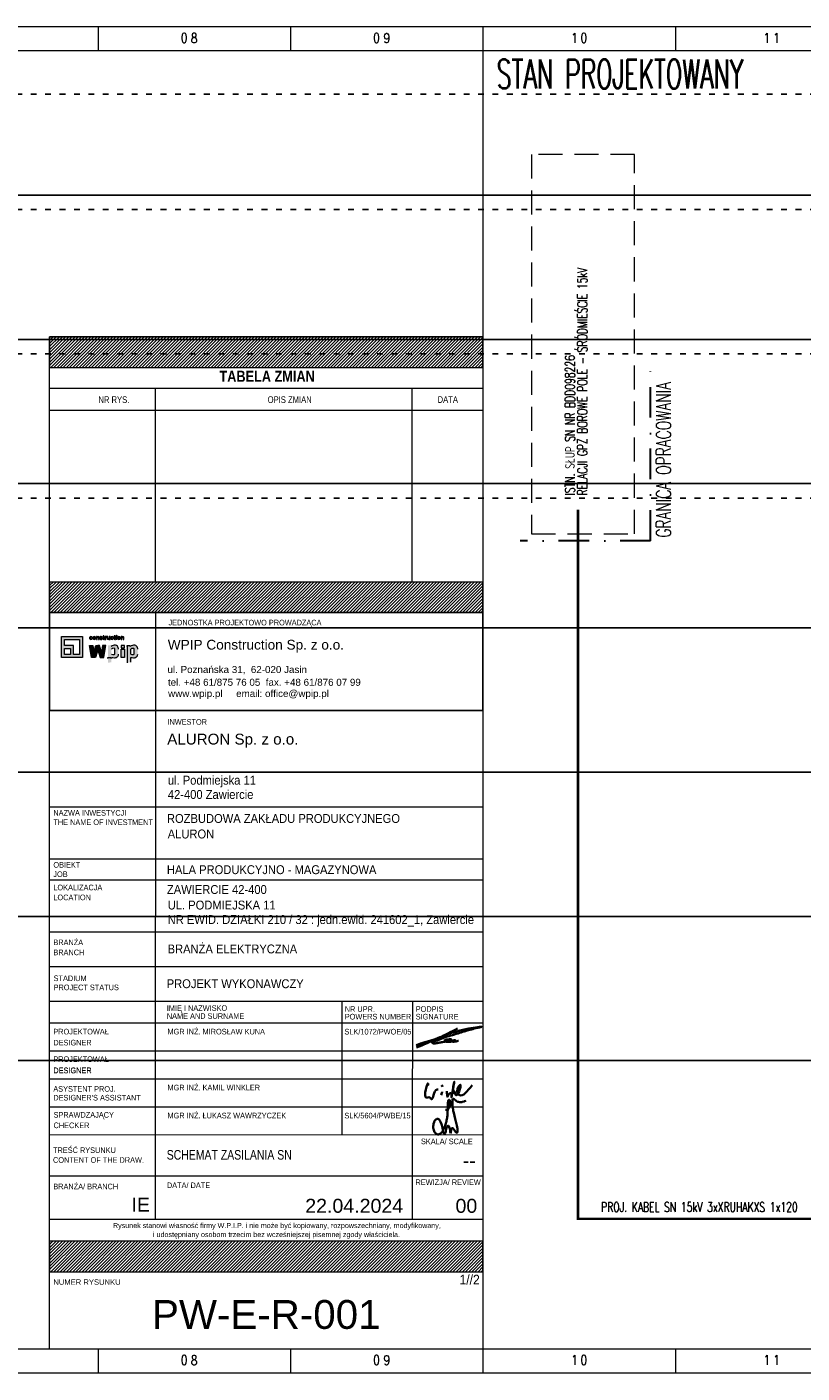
# Model space of a CAD drawing. Header units: millimetres. Extents: x 0 to 6803, y 0 to 280.
# Tile 2 of 11: x 308 to 469, y 0 to 280. Entities that reach past the tile are written whole.
import ezdxf
from ezdxf.enums import TextEntityAlignment as Align

# ---------------------------------------------------------------- set-up
doc = ezdxf.new("R2010")
doc.units = ezdxf.units.MM
for name, pattern in [('ACAD_ISO03W100', [30, 12, -18]), ('DASHDOT', [25.4, 12.7, -6.35, 0, -6.35]), ('DASHED2', [0.375, 0.25, -0.125])]:
    doc.linetypes.add(name, pattern=pattern)
doc.layers.add('!POMOCNICZE', color=8, linetype='Continuous', plot=False)
for name, color, linetype, lineweight in [('kable SN', 1, 'Continuous', 30), ('ramka', 9, 'Continuous', 20), ('ROZDZIELNICA', 9, 'Continuous', 15), ('WPIP_TABELKA', 7, 'Continuous', 9), ('XREF_E_PRZ24002_tabelka$0$A_TABELKA', 7, 'Continuous', 5), ('XREF_E_PRZ24002_tabelka$0$WPIP_OPIS', 7, 'Continuous', 9), ('XREF_E_PRZ24002_tabelka$0$WPIP_TABELKA', 7, 'Continuous', 9)]:
    doc.layers.add(name, color=color, linetype=linetype, lineweight=lineweight)
for name, color, linetype in [('OPIS', 9, 'Continuous'), ('tabelka_opis', 2, 'Continuous'), ('tabelka_opis_kable', 6, 'Continuous')]:
    doc.layers.add(name, color=color, linetype=linetype)
doc.styles.add('ARIALCE', font='arial.ttf')
doc.styles.add('ROMANS', font='romans.shx', dxfattribs={"width": 0.8})
doc.styles.add('WYMIARY', font='ARIALN.TTF', dxfattribs={"width": 1.1})
doc.styles.add('XREF_E_PRZ24002_tabelka$0$ARIALCE', font='arial.ttf')
doc.styles.add('XREF_E_PRZ24002_tabelka$0$lay_04_2mm', font='ARIALN.TTF', dxfattribs={"height": 2})
doc.styles.add('XREF_E_PRZ24002_tabelka$0$MtXpl_Arial_Narrow_1', font='ARIALNB.TTF')
doc.styles.add('XREF_E_PRZ24002_tabelka$0$WYMIARY', font='ARIALN.TTF', dxfattribs={"width": 1.1})

# ---------------------------------------------------------------- blocks, each defined once
blk = doc.blocks.new('XREF_E_PRZ24002_tabelka$0$KUNA')
at = {"color": 5, "lineweight": 35}
for points in [[(0, 0), (2.94, 0.51), (9.53, 2.39), (15.01, 4.05), (17.74, 4.78), (20.36, 5.4), (14.54, 4.66), (11.77, 4.09), (8.96, 3.32), (5.77, 2.38), (2.18, 1.03), (-1.96, -0.57), (-3.97, -1.2), (-6.15, -1.81), (-8.41, -2.54), (-9.51, -2.99), (-8.96, -2.91), (-8.02, -2.66), (-3.79, -1.24), (-1.54, -0.56), (0.21, -0.08), (1.7, 0.21), (3.19, 0.48), (1.55, -0.2), (-0.09, -0.84), (-1.14, -1.18), (-1.59, -1.33), (-2.38, -1.78), (-2.37, -1.87), (-2.26, -2.02), (-2, -2.17), (-1.61, -2.22), (-1.31, -2.22), (0.3, -2), (2.01, -1.65), (3.7, -1.37), (5.19, -1.12), (6.34, -0.8), (6.57, -0.58), (6.43, -0.35), (6.26, -0.31), (4.91, -0.39), (3.61, -0.68), (3.35, -0.9), (3.65, -1.27), (4.37, -1.47), (5.29, -1.51), (6.25, -1.43), (6.64, -1.35), (7.32, -1.24), (7.7, -1.14), (8.04, -1.01), (8.31, -0.85), (8.08, -0.73), (7.65, -0.79), (7.33, -0.91), (7.1, -1.05), (6.98, -1.35), (7.4, -1.46), (7.96, -1.38), (8.79, -1.27), (9.22, -1.14), (9.71, -1.08)], [(9.33, 4.63), (0.19, 0.09), (-9.57, -4.11)]]:
    blk.add_spline(points, degree=3, dxfattribs=at)
blk = doc.blocks.new('XREF_E_PRZ24002_tabelka$0$WAWRZYCZEK')
at = {"color": 5, "lineweight": 35}
for points in [[(-0.02, -3.89, 0), (-0.04, -3.85, 0), (-0.06, -3.82, 0), (-0.08, -3.67, 0), (-0.1, -3.33, 0), (-0.15, -2.91, 0), (-0.22, -2.57, 0), (-0.37, -2.13, 0), (-0.41, -2.04, 0), (-0.52, -1.85, 0), (-0.64, -1.75, 0), (-0.82, -1.75, 0), (-0.94, -1.86, 0), (-1.09, -2.1, 0), (-1.17, -2.3, 0), (-1.18, -2.37, 0), (-1.27, -2.64, 0), (-1.28, -2.72, 0), (-1.38, -3.12, 0), (-1.45, -3.48, 0), (-1.58, -3.88, 0), (-1.6, -3.89, 0), (-1.62, -3.96, 0), (-1.69, -4.06, 0), (-1.75, -4.08, 0), (-1.89, -4.07, 0), (-2, -3.92, 0), (-2.15, -3.49, 0), (-2.25, -3.09, 0), (-2.2, -3.01, 0), (-2.15, -2.93, 0), (-1.98, -2.57, 0), (-1.98, -2.57, 0), (-1.63, -1.76, 0), (-1.59, -1.66, 0), (-1.48, -1.3, 0), (-1.4, -1.03, 0), (-1.3, -0.67, 0), (-1.24, -0.46, 0), (-1.23, -0.37, 0), (-1.18, -0.21, 0), (-1.17, -0.1, 0), (-1.08, 0.33, 0), (-1.04, 0.53, 0), (-0.99, 0.86, 0), (-0.94, 1.34, 0), (-0.88, 1.95, 0), (-0.87, 2.33, 0), (-0.84, 3.14, 0), (-0.84, 3.14, 0), (-0.84, 3.14, 0), (-0.81, 4.87, 0), (-0.78, 5.01, 0), (-0.77, 5.32, 0), (-0.73, 5.44, 0), (-0.71, 5.66, 0), (-0.61, 5.89, 0), (-0.52, 5.99, 0), (-0.44, 6.03, 0), (-0.32, 5.99, 0), (-0.22, 5.78, 0), (-0.12, 5.43, 0), (-0.11, 5.28, 0), (-0.08, 4.8, 0), (-0.12, 4.39, 0), (-0.16, 4.29, 0), (-0.17, 4.15, 0), (-0.28, 3.84, 0), (-0.43, 3.59, 0), (-0.58, 3.42, 0), (-0.72, 3.28, 0), (-0.84, 3.14, 0)], [(0.08, -3.82, 0), (0.08, -3.82, 0), (0.14, -3.01, 0), (0.21, -2.7, 0), (0.35, -2.46, 0), (0.49, -2.39, 0), (0.6, -2.39, 0), (0.76, -2.49, 0), (1, -2.76, 0), (1.11, -2.93, 0), (1.2, -3.07, 0), (1.21, -3.07, 0), (1.55, -3.57, 0), (1.72, -3.73, 0), (1.73, -3.73, 0), (1.81, -3.77, 0), (1.96, -3.74, 0), (2.06, -3.63, 0), (2.11, -3.35, 0), (2.08, -2.9, 0), (2.02, -2.51, 0), (1.98, -2.15, 0), (1.95, -2.03, 0), (1.91, -1.7, 0), (1.82, -1.34, 0), (1.81, -1.22, 0), (1.41, 0.39, 0), (1.29, 0.84, 0), (1.22, 1.12, 0), (1.17, 1.26, 0), (1.15, 1.4, 0), (0.9, 2.42, 0), (0.82, 2.78, 0), (0.75, 3.14, 0), (0.68, 3.52, 0), (0.64, 3.74, 0), (0.56, 4.13, 0), (0.53, 4.62, 0), (0.53, 5.71, 0), (0.59, 6.1, 0), (0.66, 6.3, 0), (0.71, 6.34, 0), (0.85, 6.34, 0), (1.09, 6.2, 0), (1.56, 5.77, 0), (1.58, 5.77, 0), (1.77, 5.62, 0), (1.78, 5.62, 0), (2.06, 5.46, 0), (2.08, 5.46, 0), (2.34, 5.37, 0), (2.39, 5.37, 0), (2.66, 5.32, 0), (2.8, 5.32, 0), (3.09, 5.3, 0), (3.44, 5.33, 0), (3.59, 5.37, 0), (4, 5.51, 0), (4.16, 5.59, 0), (4.44, 5.73, 0), (4.51, 5.77, 0)], [(-2.25, -3.09, 0), (-2.31, -3.22, 0), (-2.56, -3.57, 0), (-2.72, -3.76, 0), (-2.96, -3.99, 0), (-3.16, -4.12, 0), (-3.41, -4.23, 0), (-3.58, -4.27, 0), (-3.88, -4.25, 0), (-4.17, -4.13, 0), (-4.4, -3.97, 0), (-4.58, -3.78, 0), (-4.74, -3.56, 0), (-4.87, -3.32, 0), (-4.99, -3.03, 0), (-5.08, -2.65, 0), (-5.13, -2.44, 0), (-5.16, -1.8, 0), (-5.11, -1.38, 0), (-5.06, -1.09, 0), (-4.9, -0.64, 0), (-4.73, -0.28, 0), (-4.55, -0.05, 0), (-4.37, 0.14, 0), (-4.14, 0.29, 0), (-4.03, 0.34, 0), (-3.89, 0.35, 0), (-3.78, 0.35, 0), (-3.62, 0.3, 0), (-3.41, 0.14, 0), (-3.21, -0.1, 0), (-2.95, -0.57, 0), (-2.7, -1.24, 0), (-2.42, -2.24, 0), (-2.41, -2.35, 0), (-2.28, -2.98, 0), (-2.28, -2.98, 0), (-2.25, -3.09, 0)], [(-0.84, 3.14, 0), (-0.99, 3.09, 0), (-1.12, 3.03, 0), (-1.18, 3.02, 0), (-1.22, 2.99, 0), (-1.47, 2.99, 0), (-1.47, 2.99, 0)], [(-0.02, -3.89, 0), (-0.02, -3.89, 0), (0.03, -3.87, 0), (0.03, -3.87, 0)], [(-0.02, -3.89, 0), (-0.02, -3.89, 0), (-0.02, -3.89, 0)], [(0.03, -3.87, 0), (0.03, -3.87, 0), (0.07, -3.84, 0), (0.07, -3.84, 0), (0.08, -3.82, 0)]]:
    blk.add_polyline3d(points, dxfattribs=at)
blk = doc.blocks.new('XREF_E_PRZ24002_tabelka$0$winkler')
at = {"color": 5, "lineweight": 35}
for points in [[(29.92, -46.84), (29.98, -46.24), (29.52, -50.41), (30.3, -50.29), (30.91, -50.81), (32.65, -47.94), (32.91, -47.94), (32.99, -47.95)], [(33.89, -47.08), (34.42, -46.79)], [(35.54, -48.45), (35.76, -50.11), (36.43, -49.1), (36.69, -49.05), (36.9, -50.18), (37.74, -45.68), (37.49, -48.95), (37.68, -48.52), (38.1, -49.53), (39.61, -46.58), (38.59, -48.43), (39.18, -49.53), (43.04, -46.66)], [(33.82, -49.65), (34.12, -48.78), (34.13, -48.63)]]:
    blk.add_spline(points, degree=3, dxfattribs=at)
blk = doc.blocks.new('XREF_E_PRZ24002_tabelka$0$logo')
at = {"layer": 'XREF_E_PRZ24002_tabelka$0$WPIP_OPIS', "true_color": 0xc3143d}
h = blk.add_hatch(color=242, dxfattribs=at)
h.dxf.hatch_style = 1
h.paths.add_polyline_path([(163.038, 144.124), (163.038, 144.293), (162.778, 144.293), (162.778, 144.124)])
h.paths.add_polyline_path([(162.779, 143.42), (163.038, 143.42), (163.038, 144.021), (162.779, 144.021)])
h.paths.add_polyline_path([(159.974, 143.42), (158.446, 143.42), (158.446, 144.948), (159.974, 144.948)])
h.paths.add_polyline_path([(158.665, 144.293), (158.665, 144.73), (159.756, 144.73), (159.756, 143.638), (159.32, 143.638), (159.32, 144.293)], flags=16)
h.paths.add_polyline_path([(159.102, 143.638), (158.665, 143.638), (158.665, 144.075), (159.102, 144.075)], flags=16)
at = {"layer": 'XREF_E_PRZ24002_tabelka$0$WPIP_OPIS', "true_color": 0x4d4d4f}
h = blk.add_hatch(color=251, dxfattribs=at)
h.dxf.hatch_style = 1
edge = h.paths.add_edge_path()
edge.add_arc((160.594, 144.829), 0.0531, 207.62253, 267.65224, ccw=False)
edge.add_arc((160.638, 144.841), 0.0988, 158.25709, 201.74291, ccw=False)
edge.add_arc((160.594, 144.853), 0.0531, 92.34776, 152.37747, ccw=False)
edge.add_arc((160.589, 144.853), 0.0531, 27.62253, 87.65224, ccw=False)
edge.add_line((160.636, 144.878), (160.694, 144.878))
edge.add_arc((160.591, 144.848), 0.107, 16.28012, 163.71988)
edge.add_arc((160.624, 144.841), 0.141, 164.91014, 195.08986)
edge.add_arc((160.591, 144.838), 0.108, 198.17589, 341.82411)
edge.add_line((160.694, 144.804), (160.636, 144.804))
edge.add_arc((160.589, 144.829), 0.0531, 272.34776, 332.37747, ccw=False)
h = blk.add_hatch(color=251, dxfattribs=at)
h.dxf.hatch_style = 1
h.paths.add_polyline_path([(161.672, 144.293), (161.439, 144.293), (161.356, 143.79), (161.205, 144.293), (161.078, 144.293), (160.951, 144.293), (160.8, 143.79), (160.717, 144.293), (160.484, 144.293), (160.633, 143.42), (160.909, 143.42), (161.078, 143.977), (161.248, 143.42), (161.523, 143.42)])
h = blk.add_hatch(color=251, dxfattribs=at)
h.dxf.hatch_style = 1
edge = h.paths.add_edge_path(flags=16)
edge.add_arc((160.834, 144.85), 0.0559, 9.34698, 170.65302, ccw=False)
edge.add_arc((160.763, 144.842), 0.127, -7.6169, 7.6169, ccw=False)
edge.add_arc((160.834, 144.834), 0.0559, 189.34698, 350.65302, ccw=False)
edge.add_arc((160.905, 144.842), 0.127, 172.3831, 187.6169, ccw=False)
edge = h.paths.add_edge_path()
edge.add_arc((160.796, 144.842), 0.151, 345.42674, 374.57326)
edge.add_arc((160.834, 144.84), 0.114, 20.3793, 159.6207)
edge.add_arc((160.873, 144.842), 0.151, 165.42674, 194.57326)
edge.add_arc((160.834, 144.844), 0.114, 200.3793, 339.6207)
h = blk.add_hatch(color=251, dxfattribs=at)
h.dxf.hatch_style = 1
edge = h.paths.add_edge_path()
edge.add_line((160.986, 144.948), (160.986, 144.73))
edge.add_line((160.986, 144.73), (161.04, 144.73))
edge.add_line((161.04, 144.73), (161.04, 144.859))
edge.add_arc((161.088, 144.854), 0.0488, 6.02558, 173.97442, ccw=False)
edge.add_line((161.137, 144.859), (161.137, 144.73))
edge.add_line((161.137, 144.73), (161.193, 144.73))
edge.add_line((161.193, 144.73), (161.193, 144.878))
edge.add_arc((161.119, 144.87), 0.0742, 5.86376, 45.53772)
edge.add_arc((161.105, 144.851), 0.0976, 47.86883, 132.13117)
edge.add_line((161.04, 144.923), (161.04, 144.948))
edge.add_line((161.04, 144.948), (160.986, 144.948))
edge.add_line((160.986, 144.948), (160.986, 144.948))
h = blk.add_hatch(color=251, dxfattribs=at)
h.dxf.hatch_style = 1
edge = h.paths.add_edge_path()
edge.add_arc((161.337, 144.916), 0.0553, 219.76277, 249.73124)
edge.add_arc((161.723, 146.36), 1.55, 254.83148, 256.84326)
edge.add_arc((161.352, 144.793), 0.0602, -72.20044, 72.20044, ccw=False)
edge.add_arc((161.327, 144.887), 0.157, 253.78732, 286.21268, ccw=False)
edge.add_arc((161.329, 144.833), 0.107, 213.60408, 244.55736, ccw=False)
edge.add_arc((161.392, 144.814), 0.157, 184.67765, 195.01245, ccw=False)
edge.add_line((161.235, 144.801), (161.288, 144.801))
edge.add_arc((161.325, 144.809), 0.0383, 190.82974, 246.60231)
edge.add_arc((161.328, 144.875), 0.103, 259.89104, 280.10896)
edge.add_arc((161.34, 144.793), 0.0209, 287.79956, 432.20044)
edge.add_arc((161.283, 144.685), 0.143, 63.79441, 79.11121)
edge.add_arc((161.324, 144.943), 0.119, 234.97965, 263.38452, ccw=False)
edge.add_arc((161.301, 144.889), 0.0628, 190.61379, 223.21161, ccw=False)
edge.add_arc((161.383, 144.887), 0.144, 176.15132, 183.84868, ccw=False)
edge.add_arc((161.301, 144.885), 0.0628, 136.78839, 169.38621, ccw=False)
edge.add_arc((161.316, 144.874), 0.0814, 95.30399, 137.80488, ccw=False)
edge.add_arc((161.324, 144.257), 0.698, 88.76351, 91.23649, ccw=False)
edge.add_arc((161.331, 144.874), 0.0814, 4.84015, 84.69601, ccw=False)
edge.add_line((161.412, 144.88), (161.359, 144.88))
edge.add_arc((161.324, 144.874), 0.0364, 10.85221, 143.36685)
edge.add_arc((161.312, 144.888), 0.0191, 157.12456, 202.87544)
h = blk.add_hatch(color=251, dxfattribs=at)
h.dxf.hatch_style = 1
edge = h.paths.add_edge_path()
edge.add_line((161.571, 144.948), (161.521, 144.948))
edge.add_line((161.521, 144.948), (161.521, 144.997))
edge.add_line((161.521, 144.997), (161.467, 144.997))
edge.add_line((161.467, 144.997), (161.467, 144.948))
edge.add_line((161.467, 144.948), (161.443, 144.948))
edge.add_line((161.443, 144.948), (161.443, 144.902))
edge.add_line((161.443, 144.902), (161.467, 144.902))
edge.add_line((161.467, 144.902), (161.467, 144.783))
edge.add_arc((161.523, 144.786), 0.0565, 183.5692, 267.62168)
edge.add_line((161.521, 144.73), (161.571, 144.73))
edge.add_line((161.571, 144.73), (161.571, 144.773))
edge.add_line((161.571, 144.773), (161.539, 144.773))
edge.add_arc((161.544, 144.796), 0.0236, 192.45487, 257.17961, ccw=False)
edge.add_line((161.521, 144.791), (161.521, 144.902))
edge.add_line((161.521, 144.902), (161.571, 144.902))
edge.add_line((161.571, 144.902), (161.571, 144.948))
edge.add_line((161.571, 144.948), (161.571, 144.948))
h = blk.add_hatch(color=251, dxfattribs=at)
h.dxf.hatch_style = 1
edge = h.paths.add_edge_path()
edge.add_line((161.667, 144.915), (161.667, 144.948))
edge.add_line((161.667, 144.948), (161.613, 144.948))
edge.add_line((161.613, 144.948), (161.613, 144.73))
edge.add_line((161.613, 144.73), (161.667, 144.73))
edge.add_line((161.667, 144.73), (161.667, 144.859))
edge.add_arc((161.71, 144.847), 0.0448, 83.77435, 164.1292, ccw=False)
edge.add_line((161.715, 144.891), (161.735, 144.891))
edge.add_line((161.735, 144.891), (161.735, 144.948))
edge.add_line((161.735, 144.948), (161.715, 144.948))
edge.add_arc((161.736, 144.866), 0.0847, 104.04247, 144.50374)
h = blk.add_hatch(color=251, dxfattribs=at)
h.dxf.hatch_style = 1
edge = h.paths.add_edge_path()
edge.add_line((161.977, 144.73), (161.977, 144.948))
edge.add_line((161.977, 144.948), (161.923, 144.948))
edge.add_line((161.923, 144.948), (161.923, 144.819))
edge.add_arc((161.875, 144.824), 0.0488, 186.02558, 353.97442, ccw=False)
edge.add_line((161.826, 144.819), (161.826, 144.948))
edge.add_line((161.826, 144.948), (161.77, 144.948))
edge.add_line((161.77, 144.948), (161.77, 144.8))
edge.add_arc((161.844, 144.808), 0.0742, 185.86376, 225.53772)
edge.add_arc((161.858, 144.827), 0.0976, 227.86883, 312.13117)
edge.add_line((161.923, 144.755), (161.923, 144.73))
edge.add_line((161.923, 144.73), (161.977, 144.73))
edge.add_line((161.977, 144.73), (161.977, 144.73))
h = blk.add_hatch(color=251, dxfattribs=at)
h.paths.add_polyline_path([(162.051, 144.225), (162.024, 144.293), (161.822, 144.293), (161.822, 144.225), (161.822, 143.035), (162.08, 143.07), (162.08, 143.428, 0.052799), (162.296, 143.401, 0.464794), (162.593, 143.671), (162.593, 144.022, 0.060641), (162.581, 144.112, 0.338164), (162.373, 144.306, 0.150562)])
h.paths.add_polyline_path([(162.268, 144.086, -0.340024), (162.333, 144.015), (162.333, 143.7, -0.42085), (162.262, 143.629, -0.108756), (162.08, 143.655), (162.08, 144.014, -0.200213)], flags=16)
h = blk.add_hatch(color=251, dxfattribs=at)
h.dxf.hatch_style = 1
edge = h.paths.add_edge_path()
edge.add_arc((162.125, 144.829), 0.0531, 207.62253, 267.65224, ccw=False)
edge.add_arc((162.17, 144.841), 0.0988, 158.25709, 201.74291, ccw=False)
edge.add_arc((162.125, 144.853), 0.0531, 92.34776, 152.37747, ccw=False)
edge.add_arc((162.121, 144.853), 0.0531, 27.62253, 87.65224, ccw=False)
edge.add_line((162.168, 144.878), (162.226, 144.878))
edge.add_arc((162.123, 144.848), 0.107, 16.28012, 163.71988)
edge.add_arc((162.156, 144.841), 0.141, 164.91014, 195.08986)
edge.add_arc((162.123, 144.838), 0.108, 198.17589, 341.82411)
edge.add_line((162.226, 144.804), (162.168, 144.804))
edge.add_arc((162.121, 144.829), 0.0531, 272.34776, 332.37747, ccw=False)
h = blk.add_hatch(color=251, dxfattribs=at)
h.dxf.hatch_style = 1
edge = h.paths.add_edge_path()
edge.add_line((162.377, 144.948), (162.327, 144.948))
edge.add_line((162.327, 144.948), (162.327, 144.997))
edge.add_line((162.327, 144.997), (162.273, 144.997))
edge.add_line((162.273, 144.997), (162.273, 144.948))
edge.add_line((162.273, 144.948), (162.249, 144.948))
edge.add_line((162.249, 144.948), (162.249, 144.902))
edge.add_line((162.249, 144.902), (162.273, 144.902))
edge.add_line((162.273, 144.902), (162.273, 144.783))
edge.add_arc((162.33, 144.786), 0.0565, 183.5692, 267.62168)
edge.add_line((162.327, 144.73), (162.377, 144.73))
edge.add_line((162.377, 144.73), (162.377, 144.773))
edge.add_line((162.377, 144.773), (162.345, 144.773))
edge.add_arc((162.351, 144.796), 0.0236, 192.45487, 257.17961, ccw=False)
edge.add_line((162.327, 144.791), (162.327, 144.902))
edge.add_line((162.327, 144.902), (162.377, 144.902))
edge.add_line((162.377, 144.902), (162.377, 144.948))
edge.add_line((162.377, 144.948), (162.377, 144.948))
h = blk.add_hatch(color=251, dxfattribs=at)
h.dxf.hatch_style = 1
edge = h.paths.add_edge_path()
edge.add_arc((162.447, 145.004), 0.0341, 0, 360)
h = blk.add_hatch(color=251, dxfattribs=at)
h.dxf.hatch_style = 1
h.paths.add_polyline_path([(162.474, 144.73), (162.42, 144.73), (162.42, 144.948), (162.474, 144.948)])
h = blk.add_hatch(color=251, dxfattribs=at)
h.dxf.hatch_style = 1
edge = h.paths.add_edge_path(flags=16)
edge.add_arc((162.627, 144.85), 0.0559, 9.34698, 170.65302, ccw=False)
edge.add_arc((162.556, 144.842), 0.127, -7.6169, 7.6169, ccw=False)
edge.add_arc((162.627, 144.834), 0.0559, 189.34698, 350.65302, ccw=False)
edge.add_arc((162.698, 144.842), 0.127, 172.3831, 187.6169, ccw=False)
edge = h.paths.add_edge_path()
edge.add_arc((162.588, 144.842), 0.151, 345.42674, 374.57326)
edge.add_arc((162.627, 144.84), 0.114, 20.3793, 159.6207)
edge.add_arc((162.665, 144.842), 0.151, 165.42674, 194.57326)
edge.add_arc((162.627, 144.844), 0.114, 200.3793, 339.6207)
h = blk.add_hatch(color=251, dxfattribs=at)
h.dxf.hatch_style = 1
edge = h.paths.add_edge_path()
edge.add_line((162.777, 144.948), (162.777, 144.73))
edge.add_line((162.777, 144.73), (162.831, 144.73))
edge.add_line((162.831, 144.73), (162.831, 144.859))
edge.add_arc((162.88, 144.854), 0.0488, 6.02558, 173.97442, ccw=False)
edge.add_line((162.928, 144.859), (162.928, 144.73))
edge.add_line((162.928, 144.73), (162.984, 144.73))
edge.add_line((162.984, 144.73), (162.984, 144.878))
edge.add_arc((162.91, 144.87), 0.0742, 5.86376, 45.53772)
edge.add_arc((162.897, 144.851), 0.0976, 47.86883, 132.13117)
edge.add_line((162.831, 144.923), (162.831, 144.948))
edge.add_line((162.831, 144.948), (162.777, 144.948))
edge.add_line((162.777, 144.948), (162.777, 144.948))
h = blk.add_hatch(color=251, dxfattribs=at)
h.paths.add_polyline_path([(163.775, 144.306, 0.150562), (163.452, 144.225), (163.426, 144.293), (163.223, 144.293), (163.223, 144.225), (163.223, 143.035), (163.482, 143.07), (163.482, 143.428, 0.052799), (163.698, 143.401, 0.442127), (163.995, 143.652), (163.995, 144.015, 0.065092), (163.983, 144.112, 0.338164)])
h.paths.add_polyline_path([(163.669, 144.086, -0.395259), (163.735, 144), (163.735, 143.7, -0.42085), (163.664, 143.629, -0.108756), (163.482, 143.655), (163.482, 144.014, -0.200213)], flags=16)
at = {"layer": 'XREF_E_PRZ24002_tabelka$0$WPIP_OPIS', "color": 242, "ltscale": 5, "true_color": 0xc3143d}
for p, q in [((158.446, 143.42), (158.446, 144.948)), ((158.446, 144.948), (159.974, 144.948)), ((158.665, 144.293), (158.665, 144.73)), ((158.665, 144.73), (159.756, 144.73)), ((159.32, 144.293), (158.665, 144.293)), ((159.32, 143.638), (159.32, 144.293)), ((159.756, 144.73), (159.756, 143.638)), ((159.974, 144.948), (159.974, 143.42)), ((159.974, 143.42), (158.446, 143.42)), ((158.665, 143.638), (158.665, 144.075)), ((158.665, 144.075), (159.102, 144.075)), ((159.102, 143.638), (158.665, 143.638)), ((159.102, 144.075), (159.102, 143.638)), ((159.756, 143.638), (159.32, 143.638))]:
    blk.add_line(p, q, dxfattribs=at)
at = {"layer": 'XREF_E_PRZ24002_tabelka$0$WPIP_OPIS', "color": 251, "true_color": 0x4d4d4f}
for p, q in [((160.633, 143.42), (160.484, 144.293)), ((160.484, 144.293), (160.717, 144.293)), ((160.717, 144.293), (160.8, 143.79)), ((160.8, 143.79), (160.951, 144.293)), ((160.951, 144.293), (161.078, 144.293)), ((161.205, 144.293), (161.078, 144.293)), ((161.356, 143.79), (161.205, 144.293)), ((161.439, 144.293), (161.356, 143.79)), ((161.672, 144.293), (161.439, 144.293)), ((161.523, 143.42), (161.672, 144.293)), ((163.223, 144.225), (163.223, 144.293)), ((163.223, 144.293), (163.426, 144.293)), ((163.223, 144.225), (163.223, 143.035)), ((163.426, 144.293), (163.452, 144.225)), ((160.909, 143.42), (160.633, 143.42)), ((161.078, 143.977), (160.909, 143.42)), ((161.078, 143.977), (161.248, 143.42)), ((161.248, 143.42), (161.523, 143.42)), ((161.822, 143.343), (161.822, 143.411)), ((161.822, 143.411), (162.024, 143.411)), ((162.024, 143.411), (162.051, 143.343)), ((162.333, 143.7), (162.333, 144.015)), ((163.482, 143.655), (163.482, 144.014)), ((163.482, 143.07), (163.482, 143.428)), ((163.735, 143.7), (163.735, 144.015)), ((163.735, 143.7), (163.735, 144.015))]:
    blk.add_line(p, q, dxfattribs=at)
at = {"layer": 'XREF_E_PRZ24002_tabelka$0$WPIP_OPIS', "color": 251, "ltscale": 5, "true_color": 0x4d4d4f}
for p, q in [((160.636, 144.878), (160.694, 144.878)), ((160.694, 144.804), (160.636, 144.804)), ((160.986, 144.948), (160.986, 144.73)), ((161.04, 144.948), (160.986, 144.948)), ((160.986, 144.948), (160.986, 144.948)), ((160.986, 144.73), (161.04, 144.73)), ((161.04, 144.923), (161.04, 144.948)), ((161.04, 144.73), (161.04, 144.859)), ((161.137, 144.859), (161.137, 144.73)), ((161.137, 144.73), (161.193, 144.73)), ((161.193, 144.73), (161.193, 144.878)), ((161.235, 144.801), (161.288, 144.801)), ((161.412, 144.88), (161.359, 144.88)), ((161.467, 144.948), (161.443, 144.948)), ((161.443, 144.948), (161.443, 144.902)), ((161.443, 144.902), (161.467, 144.902)), ((161.521, 144.997), (161.467, 144.997)), ((161.467, 144.997), (161.467, 144.948)), ((161.467, 144.902), (161.467, 144.783)), ((161.521, 144.948), (161.521, 144.997)), ((161.571, 144.948), (161.521, 144.948)), ((161.521, 144.791), (161.521, 144.902)), ((161.521, 144.902), (161.571, 144.902)), ((161.521, 144.73), (161.571, 144.73)), ((161.571, 144.773), (161.539, 144.773)), ((161.571, 144.902), (161.571, 144.948)), ((161.571, 144.948), (161.571, 144.948)), ((161.571, 144.73), (161.571, 144.773)), ((161.667, 144.948), (161.613, 144.948)), ((161.613, 144.948), (161.613, 144.73)), ((161.613, 144.73), (161.667, 144.73)), ((161.667, 144.915), (161.667, 144.948)), ((161.667, 144.73), (161.667, 144.859)), ((161.735, 144.948), (161.715, 144.948)), ((161.715, 144.891), (161.735, 144.891)), ((161.735, 144.891), (161.735, 144.948)), ((161.826, 144.948), (161.77, 144.948)), ((161.77, 144.948), (161.77, 144.8)), ((161.826, 144.819), (161.826, 144.948)), ((161.977, 144.948), (161.923, 144.948)), ((161.923, 144.948), (161.923, 144.819)), ((161.923, 144.755), (161.923, 144.73)), ((161.923, 144.73), (161.977, 144.73)), ((161.977, 144.73), (161.977, 144.948)), ((161.977, 144.73), (161.977, 144.73)), ((162.168, 144.878), (162.226, 144.878)), ((162.226, 144.804), (162.168, 144.804)), ((162.273, 144.948), (162.249, 144.948)), ((162.249, 144.948), (162.249, 144.902)), ((162.249, 144.902), (162.273, 144.902)), ((162.327, 144.997), (162.273, 144.997)), ((162.273, 144.997), (162.273, 144.948)), ((162.273, 144.902), (162.273, 144.783)), ((162.327, 144.948), (162.327, 144.997)), ((162.377, 144.948), (162.327, 144.948)), ((162.327, 144.791), (162.327, 144.902)), ((162.327, 144.902), (162.377, 144.902)), ((162.327, 144.73), (162.377, 144.73)), ((162.377, 144.773), (162.345, 144.773)), ((162.377, 144.902), (162.377, 144.948)), ((162.377, 144.948), (162.377, 144.948)), ((162.377, 144.73), (162.377, 144.773)), ((162.42, 144.73), (162.42, 144.948)), ((162.42, 144.948), (162.474, 144.948)), ((162.474, 144.73), (162.42, 144.73)), ((162.474, 144.948), (162.474, 144.73)), ((162.777, 144.948), (162.777, 144.73)), ((162.831, 144.948), (162.777, 144.948)), ((162.777, 144.948), (162.777, 144.948)), ((162.777, 144.73), (162.831, 144.73)), ((162.831, 144.923), (162.831, 144.948)), ((162.831, 144.73), (162.831, 144.859)), ((162.928, 144.859), (162.928, 144.73)), ((162.928, 144.73), (162.984, 144.73)), ((162.984, 144.73), (162.984, 144.878))]:
    blk.add_line(p, q, dxfattribs=at)
at = {"layer": 'XREF_E_PRZ24002_tabelka$0$WPIP_OPIS', "color": 242, "true_color": 0xc3143d}
for p, q in [((163.038, 144.293), (162.778, 144.293)), ((162.778, 144.293), (162.778, 144.124)), ((163.038, 144.124), (163.038, 144.293)), ((162.778, 144.124), (163.038, 144.124)), ((162.779, 144.021), (163.038, 144.021)), ((162.779, 143.42), (162.779, 144.021)), ((163.038, 143.42), (162.779, 143.42)), ((163.038, 144.021), (163.038, 143.42))]:
    blk.add_line(p, q, dxfattribs=at)
at = {"layer": 'XREF_E_PRZ24002_tabelka$0$WPIP_OPIS', "color": 251, "ltscale": 5, "true_color": 0x4d4d4f}
blk.add_circle((162.447, 145.004), 0.0341, dxfattribs=at)
for centre, radius, start, end in [((160.624, 144.841), 0.141, 164.91014, 195.08986), ((160.591, 144.848), 0.107, 16.28012, 163.71988), ((160.591, 144.838), 0.108, 198.17589, 341.82411), ((160.638, 144.841), 0.0988, 158.25709, 201.74291), ((160.594, 144.853), 0.0531, 92.34776, 152.37747), ((160.594, 144.829), 0.0531, 207.62253, 267.65224), ((160.589, 144.853), 0.0531, 27.62253, 87.65224), ((160.589, 144.829), 0.0531, 272.34776, 332.37747), ((160.873, 144.842), 0.151, 165.42674, 194.57326), ((160.834, 144.84), 0.114, 20.3793, 159.6207), ((160.834, 144.844), 0.114, 200.3793, 339.6207), ((160.905, 144.842), 0.127, 172.3831, 187.6169), ((160.834, 144.85), 0.0559, 9.34698, 170.65302), ((160.834, 144.834), 0.0559, 189.34698, 350.65302), ((160.763, 144.842), 0.127, 352.3831, 7.6169), ((160.796, 144.842), 0.151, 345.42674, 14.57326), ((161.105, 144.851), 0.0976, 47.86883, 132.13117), ((161.088, 144.854), 0.0488, 6.02558, 173.97442), ((161.119, 144.87), 0.0742, 5.86376, 45.53772), ((161.392, 144.814), 0.157, 184.67765, 195.01245), ((161.383, 144.887), 0.144, 176.15132, 183.84868), ((161.301, 144.885), 0.0628, 136.78839, 169.38621), ((161.301, 144.889), 0.0628, 190.61379, 223.21161), ((161.329, 144.833), 0.107, 213.60408, 244.55736), ((161.316, 144.874), 0.0814, 95.30399, 137.80488), ((161.324, 144.943), 0.119, 234.97965, 263.38452), ((161.327, 144.887), 0.157, 253.78732, 286.21268), ((161.325, 144.809), 0.0383, 190.82974, 246.60231), ((161.312, 144.888), 0.0191, 157.12456, 202.87544), ((161.324, 144.874), 0.0364, 10.85221, 143.36685), ((161.337, 144.916), 0.0553, 219.76277, 249.73124), ((161.324, 144.257), 0.698, 88.76351, 91.23649), ((161.283, 144.685), 0.143, 63.79441, 79.11121), ((161.328, 144.875), 0.103, 259.89104, 280.10896), ((161.723, 146.36), 1.55, 254.83148, 256.84326), ((161.331, 144.874), 0.0814, 4.84015, 84.69601), ((161.34, 144.793), 0.0209, 287.79956, 72.20044), ((161.352, 144.793), 0.0602, 287.79956, 72.20044), ((161.523, 144.786), 0.0565, 183.5692, 267.62168), ((161.544, 144.796), 0.0236, 192.45487, 257.17961), ((161.736, 144.866), 0.0847, 104.04247, 144.50374), ((161.71, 144.847), 0.0448, 83.77435, 164.1292), ((161.844, 144.808), 0.0742, 185.86376, 225.53772), ((161.858, 144.827), 0.0976, 227.86883, 312.13117), ((161.875, 144.824), 0.0488, 186.02558, 353.97442), ((162.156, 144.841), 0.141, 164.91014, 195.08986), ((162.123, 144.848), 0.107, 16.28012, 163.71988), ((162.123, 144.838), 0.108, 198.17589, 341.82411), ((162.17, 144.841), 0.0988, 158.25709, 201.74291), ((162.125, 144.853), 0.0531, 92.34776, 152.37747), ((162.125, 144.829), 0.0531, 207.62253, 267.65224), ((162.121, 144.853), 0.0531, 27.62253, 87.65224), ((162.121, 144.829), 0.0531, 272.34776, 332.37747), ((162.33, 144.786), 0.0565, 183.5692, 267.62168), ((162.351, 144.796), 0.0236, 192.45487, 257.17961), ((162.665, 144.842), 0.151, 165.42674, 194.57326), ((162.627, 144.84), 0.114, 20.3793, 159.6207), ((162.627, 144.844), 0.114, 200.3793, 339.6207), ((162.698, 144.842), 0.127, 172.3831, 187.6169), ((162.627, 144.85), 0.0559, 9.34698, 170.65302), ((162.627, 144.834), 0.0559, 189.34698, 350.65302), ((162.556, 144.842), 0.127, 352.3831, 7.6169), ((162.588, 144.842), 0.151, 345.42674, 14.57326), ((162.897, 144.851), 0.0976, 47.86883, 132.13117), ((162.88, 144.854), 0.0488, 6.02558, 173.97442), ((162.91, 144.87), 0.0742, 5.86376, 45.53772)]:
    blk.add_arc(centre, radius, start, end, dxfattribs=at)
at = {"layer": 'XREF_E_PRZ24002_tabelka$0$WPIP_OPIS', "color": 251, "true_color": 0x4d4d4f}
for centre, radius, start, end in [((162.343, 143.743), 0.565, 86.95154, 121.20063), ((162.35, 144.073), 0.235, 9.56237, 84.29714), ((163.745, 143.743), 0.565, 86.95154, 121.20063), ((163.752, 144.073), 0.235, 9.56237, 84.29714), ((163.751, 144.073), 0.235, 9.56237, 84.29714), ((162.26, 143.826), 0.26, 88.24553, 133.53222), ((162.229, 144.054), 0.426, 249.6455, 274.47301), ((162.317, 144.432), 1.031, 256.71189, 268.80129), ((162.263, 143.7), 0.0704, 268.90373, 359.801), ((162.255, 144.008), 0.079, 354.42484, 80.69217), ((162.33, 143.662), 0.263, 262.43953, 357.84556), ((162.219, 144.019), 0.374, 359.49196, 14.38885), ((163.661, 143.826), 0.26, 94.78281, 133.53222), ((163.63, 144.054), 0.426, 249.6455, 274.47301), ((163.687, 144.256), 0.852, 256.07812, 270.69424), ((163.657, 144.008), 0.079, 5.57516, 102.33616), ((163.665, 143.7), 0.0704, 268.90373, 359.801), ((163.665, 143.7), 0.0704, 268.90373, 359.801), ((163.657, 144.008), 0.079, 354.42484, 80.69217), ((163.732, 143.662), 0.263, 262.43953, 357.84556), ((163.736, 143.66), 0.259, 261.5454, 358.19628), ((163.621, 144.019), 0.374, 359.49196, 14.38885)]:
    blk.add_arc(centre, radius, start, end, dxfattribs=at)
blk = doc.blocks.new('XREF_E_PRZ24002_tabelka')
at = {"layer": 'XREF_E_PRZ24002_tabelka$0$WPIP_TABELKA', "ltscale": 5}
h = blk.add_hatch(dxfattribs=at)
h.set_pattern_fill('ANSI31', color=256, scale=0.1455)
h.set_pattern_definition([(45, (3775342.38457, 1455478.453), (-0.326656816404, 0.326656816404), [])])
h.paths.add_polyline_path([(0.01, 210.51), (0.01, 204.15), (90.08, 204.15), (90.08, 210.51)])
h = blk.add_hatch(dxfattribs=at)
h.set_pattern_fill('ANSI31', color=256, scale=0.1455)
h.set_pattern_definition([(45, (3775342.38457, 1455427.4808), (-0.326656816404, 0.326656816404), [])])
h.paths.add_polyline_path([(0.01, 159.54), (0.01, 153.18), (90.08, 153.18), (90.08, 159.54)])
h = blk.add_hatch(dxfattribs=at)
h.set_pattern_fill('ANSI31', color=256, scale=0.1455)
h.set_pattern_definition([(45, (3775342.36995, 1455290.38366), (-0.326656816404, 0.326656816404), [])])
h.paths.add_polyline_path([(0, 22.44), (0, 16.08), (90.07, 16.08), (90.07, 22.44)])
at = {"layer": 'XREF_E_PRZ24002_tabelka$0$A_TABELKA'}
blk.add_lwpolyline([(0.01, 132.83), (90.07, 132.83), (90.07, 153.18), (0.01, 153.18)], close=True, dxfattribs=at)
at = {"layer": 'XREF_E_PRZ24002_tabelka$0$WPIP_TABELKA'}
for p, q in [((0.01, 199.88), (90.05, 199.88)), ((0.01, 195.26), (90.05, 195.26))]:
    blk.add_line(p, q, dxfattribs=at)
at = {"layer": 'XREF_E_PRZ24002_tabelka$0$WPIP_TABELKA', "ltscale": 20}
for p, q in [((22.01, 159.54), (22.01, 199.88)), ((75.38, 159.54), (75.38, 199.88))]:
    blk.add_line(p, q, dxfattribs=at)
at = {"layer": 'XREF_E_PRZ24002_tabelka$0$WPIP_TABELKA', "color": 0, "lineweight": 0, "ltscale": 0.1}
for p, q in [((21.99, 153.19), (21.97, 26.95)), ((90.08, 132.82), (0.01, 132.83)), ((90.08, 112.68), (0.01, 112.7)), ((90.08, 101.88), (0.01, 101.89)), ((90.08, 97.51), (0.01, 97.52)), ((90.07, 86.7), (0.01, 86.71)), ((90.07, 79.5), (0.01, 79.51)), ((90.07, 72.29), (0.01, 72.3)), ((60.72, 72.13), (60.72, 44.51)), ((75.4, 72.13), (75.39, 44.51)), ((90.07, 67.79), (0, 67.8)), ((90.07, 61.97), (0, 61.98)), ((90.07, 56.15), (0, 56.16)), ((90.07, 56.15), (0, 56.16)), ((90.07, 50.33), (0, 50.34)), ((90.07, 44.51), (0, 44.52)), ((75.39, 44.51), (75.39, 26.94)), ((90.07, 35.94), (0, 35.96)), ((90.07, 26.94), (0, 26.95))]:
    blk.add_line(p, q, dxfattribs=at)
at = {"layer": 'XREF_E_PRZ24002_tabelka$0$WPIP_TABELKA', "lineweight": 0}
for p, q in [((90.07, 22.44), (0, 22.44)), ((0, 16.08), (90.07, 16.08))]:
    blk.add_line(p, q, dxfattribs=at)
at = {"layer": 'XREF_E_PRZ24002_tabelka$0$WPIP_TABELKA', "ltscale": 5}
blk.add_line((90.07, 0), (0, 0), dxfattribs=at)
for points in [[(0.01, 204.15), (90.08, 204.15), (90.08, 210.51), (0.01, 210.51)], [(0.01, 153.18), (90.08, 153.18), (90.08, 159.54), (0.01, 159.54)], [(0, 16.08), (90.07, 16.08), (90.07, 22.44), (0, 22.44)]]:
    blk.add_lwpolyline(points, close=True, dxfattribs=at)
at = {"layer": 'XREF_E_PRZ24002_tabelka$0$WPIP_TABELKA', "ltscale": 20}
blk.add_lwpolyline([(90.07, 0), (0.01, 0), (0.01, 210.51), (90.07, 210.51)], close=True, dxfattribs=at)
for name, p, xscale, yscale, zscale in [('XREF_E_PRZ24002_tabelka$0$KUNA', (80.58, 64.57), 0.4527600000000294, 0.4527600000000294, 0.4527600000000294), ('XREF_E_PRZ24002_tabelka$0$WAWRZYCZEK', (83.34, 47.63), 0.7, 0.7, 0.7)]:
    blk.add_blockref(name, p, dxfattribs=dict(xscale=xscale, yscale=yscale, zscale=zscale))
at = {"lineweight": 0, "xscale": 0.7, "yscale": 0.7, "zscale": 0.7}
blk.add_blockref('XREF_E_PRZ24002_tabelka$0$winkler', (57.68, 87.57), dxfattribs=at)
at = {"layer": 'XREF_E_PRZ24002_tabelka$0$WPIP_TABELKA', "xscale": 2.855080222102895, "yscale": 2.855080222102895, "zscale": 2.855080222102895}
blk.add_blockref('XREF_E_PRZ24002_tabelka$0$logo', (-449.9, -265.63), dxfattribs=at)
at = {"layer": 'XREF_E_PRZ24002_tabelka$0$A_TABELKA', "color": 0, "ltscale": 0.1, "style": 'XREF_E_PRZ24002_tabelka$0$ARIALCE'}
for s, height, p in [('WPIP Construction Sp. z o.o.', 2.0248, (24.57, 145.49, 0)), ('ul. Poznańska 31,  62-020 Jasin', 1.4579, (24.51, 140.61, 0)), ('tel. +48 61/875 76 05  fax. +48 61/876 07 99', 1.4579, (24.6, 137.96, 0)), ('www.wpip.pl     email: office@wpip.pl', 1.4579, (24.63, 135.63, 0))]:
    blk.add_text(s, height=height, rotation=359.9921, dxfattribs=at).set_placement(p)
at = {"layer": 'XREF_E_PRZ24002_tabelka$0$WPIP_TABELKA'}
for s, height, style, p in [('TABELA ZMIAN', 2.3081, 'XREF_E_PRZ24002_tabelka$0$MtXpl_Arial_Narrow_1', (35.3, 201.18)), ('NR RYS.', 1.385, 'XREF_E_PRZ24002_tabelka$0$lay_04_2mm', (10.14, 196.78)), ('OPIS ZMIAN', 1.385, 'XREF_E_PRZ24002_tabelka$0$lay_04_2mm', (45.32, 196.78)), ('DATA', 1.385, 'XREF_E_PRZ24002_tabelka$0$lay_04_2mm', (80.65, 196.8))]:
    blk.add_text(s, height=height, dxfattribs=dict(at, style=style)).set_placement(p)
at = {"layer": 'XREF_E_PRZ24002_tabelka$0$WPIP_TABELKA', "color": 0, "lineweight": 0, "style": 'XREF_E_PRZ24002_tabelka$0$WYMIARY', "width": 1.1}
for s, height, p in [('JEDNOSTKA PROJEKTOWO PROWADZĄCA', 1.164, (24.72, 150.52)), ('INWESTOR', 1.164, (24.49, 129.86)), ('ul. Podmiejska 11 ', 1.8406, (24.58, 117.4)), ('42-400 Zawiercie ', 1.8406, (24.58, 114.43)), ('NAZWA INWESTYCJI', 1.164, (0.78, 110.94)), ('THE NAME OF INVESTMENT', 1.164, (0.78, 108.99)), ('ROZBUDOWA ZAKŁADU PRODUKCYJNEGO', 1.8406, (24.39, 109.44)), ('ALURON', 1.841, (24.55, 106.21)), ('OBIEKT', 1.164, (0.78, 100.13)), ('JOB', 1.164, (0.78, 98.18)), ('HALA PRODUKCYJNO - MAGAZYNOWA', 1.8406, (24.38, 98.79)), ('LOKALIZACJA', 1.164, (0.78, 95.43)), ('ZAWIERCIE 42-400 ', 1.8406, (24.39, 94.66)), ('LOCATION', 1.164, (0.78, 93.36)), ('UL. PODMIEJSKA 11', 1.8406, (24.55, 91.43)), ('NR EWID. DZIAŁKI 210 / 32 : jedn.ewid. 241602_1, Zawiercie ', 1.8406, (24.54, 88.41)), ('BRANŻA', 1.164, (0.78, 84.01)), ('BRANŻA ELEKTRYCZNA', 1.8406, (24.53, 82.3)), ('BRANCH', 1.164, (0.78, 81.92)), ('STADIUM ', 1.164, (0.83, 76.53)), ('PROJECT STATUS', 1.164, (0.83, 74.64)), ('PROJEKT WYKONAWCZY', 1.8406, (24.34, 75.07)), ('IMIĘ I NAZWISKO', 1.164, (24.36, 70.34)), ('NR UPR.', 1.164, (61.35, 70.14)), ('PODPIS', 1.164, (76.1, 70.14)), ('NAME AND SURNAME', 1.164, (24.36, 68.68)), ('POWERS NUMBER', 1.164, (61.35, 68.55)), ('SIGNATURE', 1.164, (76.1, 68.55)), ('PROJEKTOWAŁ', 1.164, (0.77, 65.44)), ('MGR INŻ. MIROSŁAW KUNA', 1.164, (24.5, 65.44)), ('SLK/1072/PWOE/05', 1.164, (61.29, 65.43)), ('DESIGNER', 1.164, (0.77, 63.15)), ('PROJEKTOWAŁ', 1.164, (0.77, 59.71)), ('DESIGNER', 1.164, (0.77, 57.4)), ('DESIGNER', 1.164, (0.77, 57.33)), ('ASYSTENT PROJ.', 1.164, (0.77, 53.53)), ('MGR INŻ. KAMIL WINKLER', 1.164, (24.5, 53.8)), ("DESIGNER'S ASSISTANT ", 1.164, (0.77, 51.7)), ('SPRAWDZAJĄCY', 1.164, (0.82, 48.13)), ('MGR INŻ. ŁUKASZ WAWRZYCZEK', 1.164, (24.5, 47.98)), ('SLK/5604/PWBE/15', 1.164, (61.28, 47.97)), ('CHECKER', 1.164, (0.82, 45.95)), ('TREŚĆ RYSUNKU', 1.164, (0.71, 40.78)), ('SKALA/ SCALE', 1.164, (77.19, 42.61)), ('CONTENT OF THE DRAW.', 1.164, (0.71, 38.74)), ('BRANŻA/ BRANCH', 1.164, (0.77, 33.23)), ('BRANŻA/ BRANCH', 1.164, (0.77, 33.23)), ('DATA/ DATE', 1.164, (24.38, 33.48)), ('DATA/ DATE', 1.164, (24.38, 33.48)), (' REWIZJA/ REVIEW', 1.164, (75.63, 34.11)), (' REWIZJA/ REVIEW', 1.164, (75.63, 34.11))]:
    blk.add_text(s, height=height, rotation=359.9921, dxfattribs=at).set_placement(p)
at = {"layer": 'XREF_E_PRZ24002_tabelka$0$WPIP_TABELKA', "color": 0, "lineweight": 0, "ltscale": 0.1, "style": 'XREF_E_PRZ24002_tabelka$0$ARIALCE'}
for s, height, p in [('ALURON Sp. z o.o.', 2.2516, (24.45, 125.74)), ('IE', 2.91, (17.02, 28.57))]:
    blk.add_text(s, height=height, rotation=359.9921, dxfattribs=at).set_placement(p)
at = {"layer": 'XREF_E_PRZ24002_tabelka$0$WPIP_TABELKA', "lineweight": 0, "ltscale": 0.1, "style": 'XREF_E_PRZ24002_tabelka$0$ARIALCE'}
for s, height, p in [('Rysunek stanowi własność firmy W.P.I.P. i nie może być kopiowany, rozpowszechniany, modyfikowany,                                ', 1.06148, (13.17, 25.16)), ('i udostępniany osobom trzecim bez wcześniejszej pisemnej zgody właściciela.', 1.0615, (21.49, 23.29)), ('NUMER RYSUNKU', 1.1349, (0.77, 13.36))]:
    blk.add_text(s, height=height, dxfattribs=at).set_placement(p)

msp = doc.modelspace()

# ---------------------------------------------------------------- linework, layer by layer
at = {"layer": '!POMOCNICZE', "linetype": 'ACAD_ISO03W100', "ltscale": 0.1}
for p, q in [((3, 266), (6803, 266)), ((3, 242), (6803, 242)), ((3, 212), (6803, 212)), ((3, 182), (6803, 182))]:
    msp.add_line(p, q, dxfattribs=at)
at = {"layer": '!POMOCNICZE'}
for p, q in [((3, 245), (6803, 245)), ((3, 215), (6803, 215)), ((3, 185), (6803, 185)), ((3, 155), (6803, 155)), ((3, 125), (6803, 125)), ((3, 95), (6803, 95)), ((3, 65), (6803, 65))]:
    msp.add_line(p, q, dxfattribs=at)
at = {"linetype": 'DASHDOT', "lineweight": 30, "ltscale": 0.5}
for q in [(437.85, 210.92), (410.75, 173.13)]:
    msp.add_line((437.85, 173.13), q, dxfattribs=at)
at = {"layer": 'kable SN', "ltscale": 15, "const_width": 0.5}
msp.add_lwpolyline([(422.76, 179.62), (422.76, 32.09), (652.54, 32.09), (652.54, 157.43)], dxfattribs=at)
at = {"layer": 'ramka', "ltscale": 5}
for p, q in [((403, 280), (3, 280)), ((323, 280), (323, 275)), ((323, 280), (323, 280)), ((363, 280), (363, 275)), ((363, 280), (363, 280)), ((803, 280), (403, 280)), ((403, 280), (403, 275)), ((403, 280), (403, 280)), ((443, 280), (443, 275)), ((443, 280), (443, 280)), ((403, 275), (3, 275)), ((803, 275), (403, 275)), ((403, 275), (403, 5)), ((403, 5), (3, 5)), ((323, 5), (323, 0)), ((323, 5), (323, 5)), ((363, 5), (363, 0)), ((363, 5), (363, 5)), ((803, 5), (403, 5)), ((403, 5), (403, 0)), ((403, 5), (403, 5)), ((443, 5), (443, 0)), ((443, 5), (443, 5)), ((403, 0), (3, 0)), ((803, 0), (403, 0))]:
    msp.add_line(p, q, dxfattribs=at)
at = {"layer": 'ROZDZIELNICA', "linetype": 'DASHED2', "ltscale": 20}
msp.add_lwpolyline([(413.11, 174.58), (434.52, 174.58), (434.52, 253.49), (413.11, 253.49)], close=True, dxfattribs=at)

# ---------------------------------------------------------------- block references
msp.add_blockref('XREF_E_PRZ24002_tabelka', (312.93, 5))

# ---------------------------------------------------------------- texts
at = {"layer": 'OPIS', "style": 'ROMANS', "width": 0.7}
for s, height, p in [('RELACJI GPZ BOROWE POLE - ŚRÓDMIEŚCIE 15kV', 2, (424.66, 182.57)), ('ISTN. SŁUP SN NR BDD098226', 2, (422.09, 182.57)), ('GRANICA OPRACOWANIA', 3, (442.04, 173.78))]:
    msp.add_text(s, height=height, rotation=90, dxfattribs=at).set_placement(p)
at = {"layer": 'ramka', "style": 'ROMANS', "width": 0.8}
for s, p in [('0', (340.88, 276.72)), ('8', (343, 276.67)), ('0', (380.88, 276.72)), ('9', (383, 276.67)), ('1', (422, 276.72)), ('0', (424, 276.72)), ('1', (462, 276.72)), ('1', (464, 276.72)), ('0', (340.88, 1.72)), ('8', (343, 1.67)), ('0', (380.88, 1.72)), ('9', (383, 1.67)), ('1', (422, 1.72)), ('0', (424, 1.72)), ('1', (462, 1.72)), ('1', (464, 1.72))]:
    msp.add_text(s, height=2, dxfattribs=at).set_placement(p, align=Align.CENTER)
at = {"layer": 'tabelka_opis', "style": 'ROMANS', "width": 0.6}
msp.add_text('STAN PROJEKTOWANY', height=6, dxfattribs=at).set_placement((405.86, 267.2))
at = {"layer": 'tabelka_opis_kable', "style": 'ROMANS', "width": 0.7}
msp.add_text('PROJ. KABEL SN 15kV 3xXRUHAKXS 1x120', height=2, dxfattribs=at).set_placement((448, 34.54), align=Align.MIDDLE_CENTER)
at = {"layer": 'WPIP_TABELKA', "color": 0, "lineweight": 0, "ltscale": 0.1, "style": 'ARIALCE'}
for s, p in [('--', (398.8, 42.76)), ('22.04.2024', (366.07, 33.34)), ('00', (397.3, 33.33))]:
    msp.add_text(s, height=2.91, rotation=359.9921, dxfattribs=at).set_placement(p)
at = {"layer": 'WPIP_TABELKA', "color": 0, "lineweight": 0, "style": 'WYMIARY', "width": 1.1}
msp.add_text('1//2', height=2, rotation=359.9921, dxfattribs=at).set_placement((402.34, 18.44), align=Align.RIGHT)
at = {"layer": 'WPIP_TABELKA', "lineweight": 0, "ltscale": 0.1, "style": 'ARIALCE'}
msp.add_text('PW-E-R-001', height=6, dxfattribs=at).set_placement((357.97, 9.19), align=Align.CENTER)
at = {"layer": 'WPIP_TABELKA', "color": 0, "lineweight": 0, "insert": (337.27, 44.37), "char_height": 2, "width": 58.1684, "attachment_point": 7, "rotation": 359.9921, "style": 'WYMIARY'}
msp.add_mtext('\\A1;{\\W0.95;SCHEMAT ZASILANIA SN}', dxfattribs=at)

doc.saveas('drawing.dxf')
